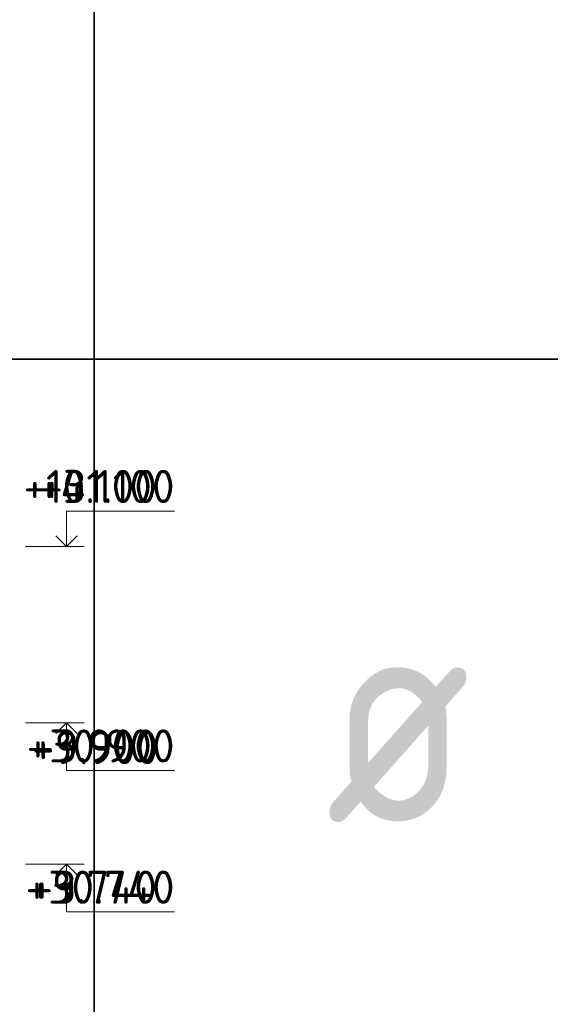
# Model space of a CAD drawing. Header units: metres. Extents: x -38 to 97, y -15 to 21.
# Tile 185 of 216: x 75.335 to 75.936, y 12.541 to 13.656. Entities that reach past the tile are written whole.
import ezdxf

# ---------------------------------------------------------------- set-up
doc = ezdxf.new("R2010")
doc.units = ezdxf.units.M
doc.styles.add('ISOCPEUR', font='txt')

# ---------------------------------------------------------------- blocks, each defined once
blk = doc.blocks.new('СЛОЖНЫЙ_ОБЪЕКТ_6')
at = {"color": 7, "linetype": 'Continuous', "lineweight": 13, "transparency": 33554687}
blk.add_line((75.4084, 13.0595), (75.3417, 13.0595), dxfattribs=at)
blk.add_lwpolyline([(75.3884, 13.0595), (75.3884, 13.0995), (75.4907, 13.0995)], dxfattribs=at)
at = {"color": 7, "linetype": 'Continuous', "lineweight": 35, "transparency": 33554687}
blk.add_lwpolyline([(75.3763, 13.0716), (75.3884, 13.0595), (75.4005, 13.0716)], dxfattribs=at)
blk = doc.blocks.new('СЛОЖНЫЙ_ОБЪЕКТ_7')
at = {"color": 7, "linetype": 'Continuous', "lineweight": 13, "transparency": 33554687}
blk.add_line((75.4084, 12.8595), (75.3417, 12.8595), dxfattribs=at)
at = {"color": 7, "linetype": 'Continuous', "lineweight": 35, "transparency": 33554687}
blk.add_lwpolyline([(75.3763, 12.8474), (75.3884, 12.8595), (75.4005, 12.8474)], dxfattribs=at)
at = {"color": 7, "linetype": 'Continuous', "lineweight": 13, "transparency": 33554687}
blk.add_lwpolyline([(75.3884, 12.8595), (75.3884, 12.8055), (75.4907, 12.8055)], dxfattribs=at)
blk = doc.blocks.new('СЛОЖНЫЙ_ОБЪЕКТ_8')
at = {"color": 7, "linetype": 'Continuous', "lineweight": 13, "transparency": 33554687}
blk.add_line((75.4084, 12.6995), (75.3417, 12.6995), dxfattribs=at)
at = {"color": 7, "linetype": 'Continuous', "lineweight": 35, "transparency": 33554687}
blk.add_lwpolyline([(75.3763, 12.6874), (75.3884, 12.6995), (75.4005, 12.6874)], dxfattribs=at)
at = {"color": 7, "linetype": 'Continuous', "lineweight": 13, "transparency": 33554687}
blk.add_lwpolyline([(75.3884, 12.6995), (75.3884, 12.6455), (75.4907, 12.6455)], dxfattribs=at)
blk = doc.blocks.new('СЛОЖНЫЙ_ОБЪЕКТ_63')
at = {"color": 7, "linetype": 'Continuous', "lineweight": 13, "transparency": 33554687}
blk.add_line((75.4084, 13.0595), (75.3417, 13.0595), dxfattribs=at)
blk.add_lwpolyline([(75.3884, 13.0595), (75.3884, 13.0995), (75.4907, 13.0995)], dxfattribs=at)
at = {"color": 7, "linetype": 'Continuous', "lineweight": 35, "transparency": 33554687}
blk.add_lwpolyline([(75.3763, 13.0716), (75.3884, 13.0595), (75.4005, 13.0716)], dxfattribs=at)
blk = doc.blocks.new('СЛОЖНЫЙ_ОБЪЕКТ_64')
at = {"color": 7, "linetype": 'Continuous', "lineweight": 13, "transparency": 33554687}
blk.add_line((75.4084, 12.8595), (75.3417, 12.8595), dxfattribs=at)
at = {"color": 7, "linetype": 'Continuous', "lineweight": 35, "transparency": 33554687}
blk.add_lwpolyline([(75.3763, 12.8474), (75.3884, 12.8595), (75.4005, 12.8474)], dxfattribs=at)
at = {"color": 7, "linetype": 'Continuous', "lineweight": 13, "transparency": 33554687}
blk.add_lwpolyline([(75.3884, 12.8595), (75.3884, 12.8055), (75.4907, 12.8055)], dxfattribs=at)
blk = doc.blocks.new('СЛОЖНЫЙ_ОБЪЕКТ_65')
at = {"color": 7, "linetype": 'Continuous', "lineweight": 13, "transparency": 33554687}
blk.add_line((75.4084, 12.6995), (75.3417, 12.6995), dxfattribs=at)
at = {"color": 7, "linetype": 'Continuous', "lineweight": 35, "transparency": 33554687}
blk.add_lwpolyline([(75.3763, 12.6874), (75.3884, 12.6995), (75.4005, 12.6874)], dxfattribs=at)
at = {"color": 7, "linetype": 'Continuous', "lineweight": 13, "transparency": 33554687}
blk.add_lwpolyline([(75.3884, 12.6995), (75.3884, 12.6455), (75.4907, 12.6455)], dxfattribs=at)
blk = doc.blocks.new('СЛОЖНЫЙ_ОБЪЕКТ_105')
at = {"color": 7, "linetype": 'Continuous', "lineweight": 13, "transparency": 33554687}
blk.add_line((75.4084, 13.0595), (75.3417, 13.0595), dxfattribs=at)
blk.add_lwpolyline([(75.3884, 13.0595), (75.3884, 13.0995), (75.5107, 13.0995)], dxfattribs=at)
at = {"color": 7, "linetype": 'Continuous', "lineweight": 35, "transparency": 33554687}
blk.add_lwpolyline([(75.3763, 13.0716), (75.3884, 13.0595), (75.4005, 13.0716)], dxfattribs=at)
blk = doc.blocks.new('СЛОЖНЫЙ_ОБЪЕКТ_106')
at = {"color": 7, "linetype": 'Continuous', "lineweight": 13, "transparency": 33554687}
blk.add_line((75.4084, 12.8595), (75.3417, 12.8595), dxfattribs=at)
at = {"color": 7, "linetype": 'Continuous', "lineweight": 35, "transparency": 33554687}
blk.add_lwpolyline([(75.3763, 12.8474), (75.3884, 12.8595), (75.4005, 12.8474)], dxfattribs=at)
at = {"color": 7, "linetype": 'Continuous', "lineweight": 13, "transparency": 33554687}
blk.add_lwpolyline([(75.3884, 12.8595), (75.3884, 12.8055), (75.5107, 12.8055)], dxfattribs=at)
blk = doc.blocks.new('СЛОЖНЫЙ_ОБЪЕКТ_107')
at = {"color": 7, "linetype": 'Continuous', "lineweight": 13, "transparency": 33554687}
blk.add_line((75.4084, 12.6995), (75.3417, 12.6995), dxfattribs=at)
at = {"color": 7, "linetype": 'Continuous', "lineweight": 35, "transparency": 33554687}
blk.add_lwpolyline([(75.3763, 12.6874), (75.3884, 12.6995), (75.4005, 12.6874)], dxfattribs=at)
at = {"color": 7, "linetype": 'Continuous', "lineweight": 13, "transparency": 33554687}
blk.add_lwpolyline([(75.3884, 12.6995), (75.3884, 12.6455), (75.5107, 12.6455)], dxfattribs=at)

msp = doc.modelspace()

# ---------------------------------------------------------------- linework, layer by layer
at = {"color": 7, "linetype": 'Continuous', "lineweight": 35, "transparency": 33554687}
for p, q in [((75.4198, 14.7717), (75.4198, 13.2717)), ((86.4198, 13.2717), (67.9198, 13.2717)), ((75.4198, 13.2717), (75.4198, 12.4717))]:
    msp.add_line(p, q, dxfattribs=at)

# ---------------------------------------------------------------- block references
for name in ['СЛОЖНЫЙ_ОБЪЕКТ_6', 'СЛОЖНЫЙ_ОБЪЕКТ_63', 'СЛОЖНЫЙ_ОБЪЕКТ_105', 'СЛОЖНЫЙ_ОБЪЕКТ_7', 'СЛОЖНЫЙ_ОБЪЕКТ_64', 'СЛОЖНЫЙ_ОБЪЕКТ_106', 'СЛОЖНЫЙ_ОБЪЕКТ_8', 'СЛОЖНЫЙ_ОБЪЕКТ_65', 'СЛОЖНЫЙ_ОБЪЕКТ_107']:
    msp.add_blockref(name, (0, 0), dxfattribs=at)

# ---------------------------------------------------------------- texts
at = {"color": 7, "linetype": 'Continuous', "lineweight": 13, "transparency": 33554687, "char_height": 0.0375, "attachment_point": 9, "style": 'ISOCPEUR'}
for s, insert, width in [('\\A1;{\\fISOCPEUR|i0|b0;\\H0.037500;\\W1.000000;\\C7;+10.100}\\P', (75.4907, 13.1087), 0.170106), ('\\A1;{\\fISOCPEUR|i0|b0;\\H0.037500;\\W1.000000;\\C7;+31.100}\\P', (75.5107, 13.1087), 0.170106), ('\\A1;{\\fISOCPEUR|i0|b0;\\H0.037500;\\W1.000000;\\C7;+4.100}\\P', (75.4907, 13.1087), 0.155671), ('\\A1;{\\fISOCPEUR|i0|b0;\\H0.037500;\\W1.000000;\\C7;+30.900}\\P', (75.5107, 12.8147), 0.186702), ('\\A1;{\\fISOCPEUR|i0|b0;\\H0.037500;\\W1.000000;\\C7;+3.900}\\P', (75.4907, 12.8147), 0.160312), ('\\A1;{\\fISOCPEUR|i0|b0;\\H0.037500;\\W1.000000;\\C7;+9.900}\\P', (75.4924, 12.8129), 0.160312), ('\\A1;{\\fISOCPEUR|i0|b0;\\H0.037500;\\W1.000000;\\C7;+30.740}\\P', (75.5107, 12.6547), 0.190469), ('\\A1;{\\fISOCPEUR|i0|b0;\\H0.037500;\\W1.000000;\\C7;+3.740}\\P', (75.4907, 12.6547), 0.164085), ('\\A1;{\\fISOCPEUR|i0|b0;\\H0.037500;\\W1.000000;\\C7;+9.740}\\P', (75.4907, 12.6547), 0.164085)]:
    msp.add_mtext(s, dxfattribs=dict(at, insert=insert, width=width))
at = {"color": 7, "linetype": 'Continuous', "lineweight": 35, "transparency": 33554687, "insert": (75.6817, 12.7467), "char_height": 0.25, "width": 0.327205, "attachment_point": 7, "style": 'ISOCPEUR'}
msp.add_mtext('\\W0.82;ø', dxfattribs=at)

doc.saveas('drawing.dxf')
